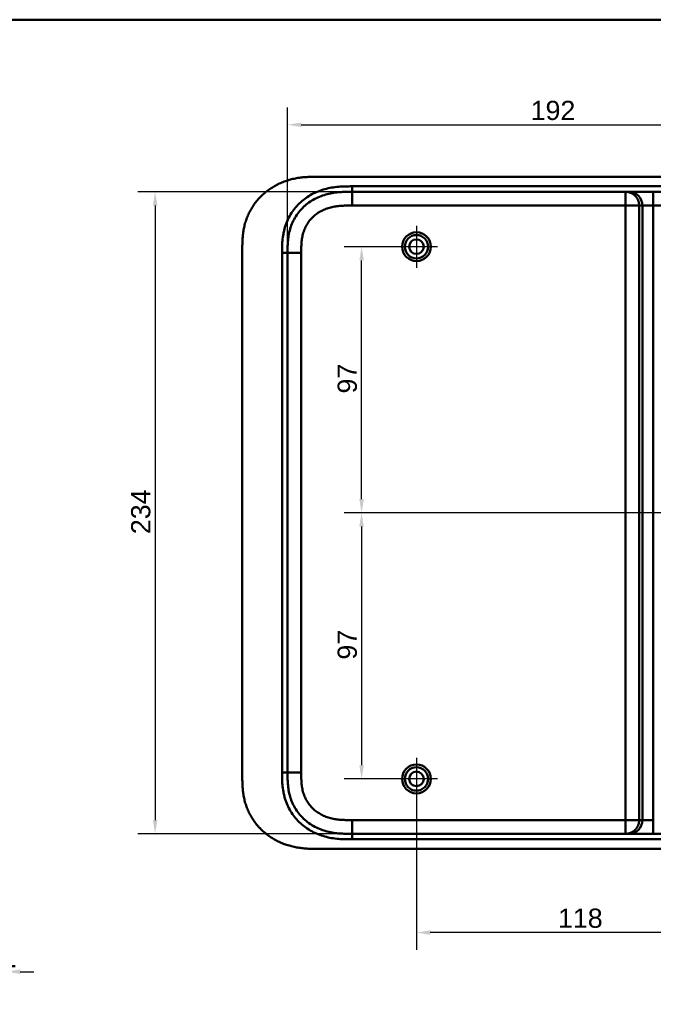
# Model space of a CAD drawing. Header units: millimetres. Extents: x 20 to 833, y 20 to 574.
# Tile 12 of 13: x 435 to 666, y 215 to 574. Entities that reach past the tile are written whole.
import ezdxf
from ezdxf.enums import TextEntityAlignment as Align

# ---------------------------------------------------------------- set-up
doc = ezdxf.new("R2010")
doc.units = ezdxf.units.MM
doc.header["$LTSCALE"] = 2
for name, color, linetype, lineweight in [('Bemaßungen(DIN)', 7, 'Continuous', 25), ('Mittelpunktmarkierung(DIN)', 7, 'Continuous', 25), ('Sichtbare Kanten(DIN)', 7, 'Continuous', 50), ('Sichtbare tangentiale Kanten(DIN)', 7, 'Continuous', 50), ('Skizziergeometrie(DIN)', 7, 'Continuous', 50), ('Skizzierlinie(DIN)', 7, 'Continuous', 25), ('Symbole(DIN)', 7, 'Continuous', 25)]:
    doc.layers.add(name, color=color, linetype=linetype, lineweight=lineweight)
doc.styles.add('Aktuell-DIN', font='arial.ttf')
doc.styles.add('STANDARD-DIN~0', font='arial.ttf')
doc.styles.add('Textstil10', font='arial.ttf')
doc.styles.add('Textstil41', font='arial.ttf', dxfattribs={"width": 0.8})
doc.styles.add('Textstil83', font='arial.ttf', dxfattribs={"width": 0.8})
doc.dimstyles.new('CAD-LAN', dxfattribs={"dimscale": 2, "dimtxt": 3.5, "dimasz": 2.5, "dimexe": 3.175, "dimexo": 0, "dimgap": 0.8, "dimtad": 1, "dimrnd": 1e-08, "dimtxsty": 'STANDARD-DIN~0', "dimcen": 0.09, "dimdle": 10, "dimclrd": 250, "dimclre": 250, "dimclrt": 250, "dimadec": 0, "dimazin": 2, "dimtfac": 1, "dimtmove": 0, "dimatfit": 3, "dimfxl": 1, "dimtolj": 1, "dimtzin": 0, "dimlwd": 25, "dimlwe": 25, "dimarcsym": 0})

# ---------------------------------------------------------------- blocks, each defined once
blk = doc.blocks.new('Ränder Standardrahmen')
at = {"layer": 'Skizziergeometrie(DIN)', "flags": 128}
blk.add_lwpolyline([(10, 10), (10, 287), (410, 287), (410, 10), (10, 10)], dxfattribs=at)
blk = doc.blocks.new('Schriftfelder Heusser')
at = {"layer": 'Skizziergeometrie(DIN)'}
for p, q in [((101, 229.92), (101, 236.92)), ((101, 236.92), (291, 236.92)), ((111, 229.92), (111, 236.92)), ((123, 229.92), (123, 236.92)), ((232, 229.92), (232, 236.92)), ((256, 229.92), (256, 236.92)), ((291, 236.92), (291, 229.92)), ((101, 191.42), (101, 229.92)), ((101, 229.92), (291, 229.92)), ((111, 229.92), (111, 221.42)), ((123, 229.92), (123, 221.42)), ((232, 229.92), (232, 221.42)), ((256, 229.92), (256, 221.42)), ((291, 229.92), (291, 191.42)), ((101, 221.42), (291, 221.42)), ((150, 221.42), (150, 204.42)), ((198.85, 221.42), (198.85, 204.42)), ((216.35, 221.42), (216.35, 204.42)), ((238.35, 221.42), (238.35, 204.42)), ((278, 221.42), (278, 191.42)), ((278, 208.67), (291, 208.67)), ((101, 204.42), (291, 204.42)), ((142, 204.42), (142, 191.42)), ((236, 204.42), (236, 191.42)), ((278, 200.17), (291, 200.17)), ((291, 191.42), (101, 191.42))]:
    blk.add_line(p, q, dxfattribs=at)
at = {"layer": 'Skizzierlinie(DIN)'}
for p, q in [((113.5, 221.42), (113.5, 204.42)), ((118, 221.42), (118, 204.42)), ((162.35, 221.42), (162.35, 204.42)), ((166.85, 221.42), (166.85, 204.42)), ((113.5, 217.17), (150, 217.17)), ((162.35, 217.17), (278, 217.17)), ((113.5, 212.92), (150, 212.92)), ((162.35, 212.92), (278, 212.92)), ((113.5, 208.67), (150, 208.67)), ((162.35, 208.67), (278, 208.67))]:
    blk.add_line(p, q, dxfattribs=at)
for centre in [(115.75, 219.25), (164.6, 219.25), (115.75, 215.04), (164.6, 215.04), (115.75, 210.79), (164.6, 210.79), (115.75, 206.54), (164.6, 206.54)]:
    blk.add_circle(centre, 1.75, dxfattribs=at)
at = {"layer": 'Symbole(DIN)', "color": 7, "insert": (293.33, 191.7), "char_height": 1.5, "width": 182.3003, "attachment_point": 1, "rotation": 90, "line_spacing_factor": 0.944221, "style": 'Aktuell-DIN'}
blk.add_mtext('\\fArial|b0|i0;\\H1.5000;Die Schlossfabrik Heusser AG ist Eigentümerin dieses Dokumentes und behält sich alle Rechte an diesem und dem dargestellten Gegenstand vor. Der Empfänger anerkennt diese Rechte\\Pund wird das Dokument nicht ohne schriftliche Ermächtigung der Eigentümerin Dritten zugänglich machen oder zu anderen Zwecken verwenden, zu dem es ihm übergeben worden ist.\\P ', dxfattribs=at)
at = {"layer": 'Symbole(DIN)', "color": 179, "true_color": 0x262659, "style": 'Aktuell-DIN'}
for s, insert, char_height, attachment_point in [('Pos.', (106, 227), 2.489, 2), ('Menge', (117, 227), 2.489, 2), ('Benennung', (125.81, 225.38), 2.489, 4), ('B-Nummer', (234.74, 225.62), 2.489, 4), ('Material', (265.02, 225.62), 2.489, 5), ('\\fArial|b0|i0;a', (115.81, 219.53), 2, 5), ('\\fArial|b0|i0;e', (164.54, 219.53), 2, 5), ('\\fArial|b0|i0;Gezeichnet', (200.05, 219.23), 2, 4), ('\\fArial|b0|i0;b', (115.75, 215), 2, 5), ('\\fArial|b0|i0;f', (164.55, 215.06), 2, 5), ('\\fArial|b0|i0;Freigegeben', (199.92, 216), 2, 1), ('\\fArial|b0|i0;Projekt', (200, 211.98), 2, 1), ('\\fArial|b0|i0;c', (115.75, 211.01), 2, 5), ('\\fArial|b0|i0;g', (164.63, 211.05), 2, 5), ('\\fArial|b0|i0;d', (115.76, 206.55), 2, 5), ('\\fArial|b0|i0;h', (164.55, 206.57), 2, 5), ('\\fArial|b0|i0;CAD-Nr.', (200, 207.5), 2, 1), ('\\fArial|b0|i0;\\H2.0000;Massstab', (284.39, 206.37), 2, 5), ('\\fArial|b0|i0;\\H2.0000;Baugruppe', (143.1, 203.73), 2, 1), ('\\fArial|b0|i0;Zeichnungs-Nr.', (237, 203.5), 2, 1), ('\\fArial|b0|i0;\\H2.5000;4853 Murgenthal', (113.33, 192.46), 2.5, 7)]:
    blk.add_mtext(s, dxfattribs=dict(at, insert=insert, char_height=char_height, attachment_point=attachment_point))
at = {"layer": 'Symbole(DIN)', "color": 179, "true_color": 0x262659, "attachment_point": 5, "style": 'Aktuell-DIN'}
for s, insert, char_height, width in [('Änd.', (107.21, 213), 2.489, 12.3494), ('Änd.', (156.12, 212.76), 2.489, 12.3494), ('\\fArial|b0|i0;Änderung', (284.51, 202.33), 2, 12.1143)]:
    blk.add_mtext(s, dxfattribs=dict(at, insert=insert, char_height=char_height, width=width))
at = {"layer": 'Symbole(DIN)', "color": 7, "insert": (143.1, 196.62), "char_height": 4.5, "width": 90.18, "attachment_point": 4, "style": 'Aktuell-DIN'}
blk.add_mtext('\\fArial|b0|i0;\\W0.90;\\H4.5000;Heusser-Muschel Serie 9  EN179', dxfattribs=at)
at = {"layer": 'Symbole(DIN)', "color": 179, "true_color": 0x262659, "style": 'Textstil10'}
blk.add_attdef('ERSTELLUNGSDATUM_001', (217.23, 218.29), '', height=2, dxfattribs=at)
at = {"layer": 'Symbole(DIN)', "color": 179, "true_color": 0x262659}
for tag, height, style, p in [('AUTOR', 2.49, 'Aktuell-DIN', (240.03, 219.26)), ('KONTROLLDATUM', 2, 'Textstil10', (217.42, 215.04)), ('KONTROLLIERT_VON', 2, 'Textstil10', (239.98, 215.05))]:
    blk.add_attdef(tag, text='', height=height, dxfattribs=dict(at, style=style)).set_placement(p, align=Align.MIDDLE_LEFT)
at = {"layer": 'Symbole(DIN)', "color": 7, "style": 'Textstil83', "width": 0.8}
blk.add_attdef('Anfänglicher_Ansichtsmaßstab_001', (281.57, 213.34), '', height=2.3, dxfattribs=at)
at = {"layer": 'Symbole(DIN)', "color": 179, "true_color": 0x262659, "style": 'Textstil10'}
blk.add_attdef('PROJEKT', text='', height=2, dxfattribs=at).set_placement((217.77, 209.72), align=Align.BOTTOM_LEFT)
at = {"layer": 'Symbole(DIN)', "color": 7, "style": 'Textstil41', "width": 0.8}
blk.add_attdef('STATUS', text='', height=5, dxfattribs=at).set_placement((284.53, 195.86), align=Align.MIDDLE_CENTER)
blk = doc.blocks.new('*D12')
at = {"layer": 'Bemaßungen(DIN)', "color": 250, "linetype": 'Continuous', "lineweight": 25, "true_color": 0x3f3f3f, "transparency": 16777216}
for p, q in [((579.89, 491.26), (553.54, 491.26)), ((559.89, 399.26), (559.89, 486.26)), ((697.89, 394.26), (553.54, 394.26))]:
    blk.add_line(p, q, dxfattribs=at)
at = {"layer": 'Bemaßungen(DIN)', "color": 250, "linetype": 'Continuous', "true_color": 0x3f3f3f, "transparency": 16777216}
for points in [[(559.05, 486.26), (560.72, 486.26), (559.89, 491.26)], [(559.05, 399.26), (560.72, 399.26), (559.89, 394.26)]]:
    blk.add_solid(points, dxfattribs=at)
at = {"layer": 'Defpoints', "color": 0, "linetype": 'Continuous', "transparency": 16777216}
for p in [(559.89, 491.26), (579.89, 491.26), (697.89, 394.26)]:
    blk.add_point(p, dxfattribs=at)
at = {"layer": 'Bemaßungen(DIN)', "color": 250, "linetype": 'Continuous', "lineweight": 25, "true_color": 0x3f3f3f, "transparency": 16777216, "insert": (551.14, 437.75), "char_height": 7, "attachment_point": 1, "rotation": 90, "style": 'STANDARD-DIN~0'}
blk.add_mtext('\\A1;97', dxfattribs=at)
blk = doc.blocks.new('*D13')
at = {"layer": 'Bemaßungen(DIN)', "color": 250, "linetype": 'Continuous', "lineweight": 25, "true_color": 0x3f3f3f, "transparency": 16777216}
for p, q in [((697.89, 394.26), (553.54, 394.26)), ((559.89, 389.26), (559.89, 302.26)), ((579.89, 297.26), (553.54, 297.26))]:
    blk.add_line(p, q, dxfattribs=at)
at = {"layer": 'Bemaßungen(DIN)', "color": 250, "linetype": 'Continuous', "true_color": 0x3f3f3f, "transparency": 16777216}
for points in [[(559.05, 389.26), (560.72, 389.26), (559.89, 394.26)], [(559.05, 302.26), (560.72, 302.26), (559.89, 297.26)]]:
    blk.add_solid(points, dxfattribs=at)
at = {"layer": 'Defpoints', "color": 0, "linetype": 'Continuous', "transparency": 16777216}
for p in [(697.89, 394.26), (559.89, 297.26), (579.89, 297.26)]:
    blk.add_point(p, dxfattribs=at)
at = {"layer": 'Bemaßungen(DIN)', "color": 250, "linetype": 'Continuous', "lineweight": 25, "true_color": 0x3f3f3f, "transparency": 16777216, "insert": (551.14, 340.75), "char_height": 7, "attachment_point": 1, "rotation": 90, "style": 'STANDARD-DIN~0'}
blk.add_mtext('\\A1;97', dxfattribs=at)
blk = doc.blocks.new('*D14')
at = {"layer": 'Bemaßungen(DIN)', "color": 250, "linetype": 'Continuous', "lineweight": 25, "true_color": 0x3f3f3f, "transparency": 16777216}
for p, q in [((532.89, 487.92), (532.89, 542.05)), ((724.89, 488.98), (724.89, 542.05)), ((537.89, 535.7), (719.89, 535.7))]:
    blk.add_line(p, q, dxfattribs=at)
at = {"layer": 'Bemaßungen(DIN)', "color": 250, "linetype": 'Continuous', "true_color": 0x3f3f3f, "transparency": 16777216}
for points in [[(537.89, 536.53), (537.89, 534.86), (532.89, 535.7)], [(719.89, 536.53), (719.89, 534.86), (724.89, 535.7)]]:
    blk.add_solid(points, dxfattribs=at)
at = {"layer": 'Defpoints', "color": 0, "linetype": 'Continuous', "transparency": 16777216}
for p in [(724.89, 535.7), (724.89, 488.98), (532.89, 487.92)]:
    blk.add_point(p, dxfattribs=at)
at = {"layer": 'Bemaßungen(DIN)', "color": 250, "linetype": 'Continuous', "lineweight": 25, "true_color": 0x3f3f3f, "transparency": 16777216, "insert": (621.52, 544.44), "char_height": 7, "attachment_point": 1, "style": 'STANDARD-DIN~0'}
blk.add_mtext('\\A1;192', dxfattribs=at)
blk = doc.blocks.new('*D15')
at = {"layer": 'Bemaßungen(DIN)', "color": 250, "linetype": 'Continuous', "lineweight": 25, "true_color": 0x3f3f3f, "transparency": 16777216}
for p, q in [((556.43, 511.26), (478.25, 511.26)), ((484.6, 506.26), (484.6, 282.26)), ((556.43, 277.26), (478.25, 277.26))]:
    blk.add_line(p, q, dxfattribs=at)
at = {"layer": 'Bemaßungen(DIN)', "color": 250, "linetype": 'Continuous', "true_color": 0x3f3f3f, "transparency": 16777216}
for points in [[(483.76, 506.26), (485.43, 506.26), (484.6, 511.26)], [(483.76, 282.26), (485.43, 282.26), (484.6, 277.26)]]:
    blk.add_solid(points, dxfattribs=at)
at = {"layer": 'Defpoints', "color": 0, "linetype": 'Continuous', "transparency": 16777216}
for p in [(556.43, 511.26), (484.6, 277.26), (556.43, 277.26)]:
    blk.add_point(p, dxfattribs=at)
at = {"layer": 'Bemaßungen(DIN)', "color": 250, "linetype": 'Continuous', "lineweight": 25, "true_color": 0x3f3f3f, "transparency": 16777216, "insert": (475.84, 386.48), "char_height": 7, "attachment_point": 1, "rotation": 90, "style": 'STANDARD-DIN~0'}
blk.add_mtext('\\A1;234', dxfattribs=at)
blk = doc.blocks.new('*D16')
at = {"layer": 'Bemaßungen(DIN)', "color": 250, "linetype": 'Continuous', "lineweight": 25, "true_color": 0x3f3f3f, "transparency": 16777216}
for p, q in [((697.89, 386.61), (697.89, 234.91)), ((579.89, 289.61), (579.89, 234.91)), ((692.89, 241.26), (584.89, 241.26))]:
    blk.add_line(p, q, dxfattribs=at)
at = {"layer": 'Bemaßungen(DIN)', "color": 250, "linetype": 'Continuous', "true_color": 0x3f3f3f, "transparency": 16777216}
for points in [[(584.89, 242.1), (584.89, 240.43), (579.89, 241.26)], [(692.89, 242.1), (692.89, 240.43), (697.89, 241.26)]]:
    blk.add_solid(points, dxfattribs=at)
at = {"layer": 'Defpoints', "color": 0, "linetype": 'Continuous', "transparency": 16777216}
for p in [(697.89, 386.61), (579.89, 289.61), (579.89, 241.26)]:
    blk.add_point(p, dxfattribs=at)
at = {"layer": 'Bemaßungen(DIN)', "color": 250, "linetype": 'Continuous', "lineweight": 25, "true_color": 0x3f3f3f, "transparency": 16777216, "insert": (631.48, 250.01), "char_height": 7, "attachment_point": 1, "style": 'STANDARD-DIN~0'}
blk.add_mtext('\\A1;118', dxfattribs=at)
blk = doc.blocks.new('*D21')
at = {"layer": 'Bemaßungen(DIN)', "color": 250, "linetype": 'Continuous', "lineweight": 25, "true_color": 0x3f3f3f, "transparency": 16777216}
for p, q in [((429.45, 271.76), (429.45, 220.65)), ((430.42, 271.76), (430.42, 220.65)), ((424.45, 227), (419.45, 227)), ((429.45, 227), (430.42, 227)), ((435.42, 227), (440.42, 227))]:
    blk.add_line(p, q, dxfattribs=at)
at = {"layer": 'Bemaßungen(DIN)', "color": 250, "linetype": 'Continuous', "true_color": 0x3f3f3f, "transparency": 16777216}
for points in [[(424.45, 227.84), (424.45, 226.17), (429.45, 227)], [(435.42, 227.84), (435.42, 226.17), (430.42, 227)]]:
    blk.add_solid(points, dxfattribs=at)
at = {"layer": 'Defpoints', "color": 0, "linetype": 'Continuous', "transparency": 16777216}
for p in [(429.45, 271.76), (430.42, 271.76), (430.42, 227)]:
    blk.add_point(p, dxfattribs=at)
at = {"layer": 'Bemaßungen(DIN)', "color": 250, "linetype": 'Continuous', "lineweight": 25, "true_color": 0x3f3f3f, "transparency": 16777216, "insert": (428.65, 235.63), "char_height": 7, "attachment_point": 1, "style": 'STANDARD-DIN~0'}
blk.add_mtext('\\A1;1', dxfattribs=at)

msp = doc.modelspace()

# ---------------------------------------------------------------- linework, layer by layer
at = {"layer": 'Mittelpunktmarkierung(DIN)', "linetype": 'Continuous'}
for p, q in [((579.888, 498.912), (579.888, 483.612)), ((587.538, 491.262), (572.238, 491.262)), ((579.888, 304.912), (579.888, 289.612)), ((587.538, 297.262), (572.238, 297.262))]:
    msp.add_line(p, q, dxfattribs=at)
at = {"layer": 'Sichtbare Kanten(DIN)'}
for p, q in [((702.349, 516.762), (544.427, 516.762)), ((656.115, 511.262), (556.426, 511.262)), ((657.291, 511.262), (656.115, 511.262)), ((666.258, 511.262), (657.291, 511.262)), ((701.35, 511.262), (666.258, 511.262)), ((516.388, 489.978), (516.388, 298.505)), ((656.115, 277.262), (556.426, 277.262)), ((657.291, 277.262), (656.115, 277.262)), ((666.258, 277.262), (657.291, 277.262)), ((701.35, 277.262), (666.258, 277.262)), ((543.867, 271.762), (702.349, 271.762))]:
    msp.add_line(p, q, dxfattribs=at)
for centre, radius in [((579.888, 491.262), 5.25), ((579.888, 491.262), 4.25), ((579.888, 491.262), 2.65), ((579.888, 297.262), 5.25), ((579.888, 297.262), 4.25), ((579.888, 297.262), 2.65)]:
    msp.add_circle(centre, radius, dxfattribs=at)
for points, knots in [([(544.427, 516.762), (543.832, 516.763), (542.634, 516.762), (541.117, 516.726), (539.59, 516.644), (538.361, 516.536), (536.821, 516.334), (535.589, 516.114), (534.057, 515.759), (532.841, 515.407), (531.342, 514.88), (530.164, 514.388), (528.726, 513.685), (527.609, 513.053), (526.262, 512.179), (525.228, 511.414), (524, 510.382), (523.071, 509.498), (521.987, 508.328), (521.183, 507.343), (520.264, 506.058), (519.6, 504.991), (518.861, 503.618), (518.345, 502.491), (517.792, 501.058), (517.425, 499.894), (517.054, 498.428), (516.826, 497.249), (516.617, 495.775), (516.506, 494.599), (516.424, 493.138), (516.388, 491.689), (516.388, 490.546), (516.388, 489.978)], [-0.99999768, -0.99999768, -0.99999768, -0.99999768, -0.95833111, -0.91666454, -0.89583125, -0.85416468, -0.8333314, -0.79166483, -0.77083154, -0.72916497, -0.70833169, -0.66666512, -0.64583183, -0.60416526, -0.58333198, -0.54166541, -0.52083212, -0.47916555, -0.45833227, -0.4166657, -0.39583241, -0.35416584, -0.33333256, -0.29166599, -0.2708327, -0.22916613, -0.20833285, -0.16666628, -0.14583299, -0.10416642, -0.08333314, -0.04166657, -0.00000215, -0.00000215, -0.00000215, -0.00000215]), ([(532.888, 488.978), (532.888, 489.62), (532.888, 490.261), (532.901, 490.947), (532.917, 491.717), (532.946, 492.393), (533.002, 493.11), (533.063, 493.881), (533.153, 494.637), (533.285, 495.398), (533.422, 496.195), (533.603, 496.98), (533.83, 497.743), (533.845, 497.792), (533.86, 497.842), (533.875, 497.892), (534.106, 498.649), (534.381, 499.381), (534.703, 500.093), (535.05, 500.863), (535.453, 501.61), (535.906, 502.323), (536.361, 503.04), (536.869, 503.725), (537.423, 504.371), (537.837, 504.854), (538.278, 505.316), (538.742, 505.754), (538.896, 505.9), (539.053, 506.043), (539.211, 506.182), (539.842, 506.737), (540.514, 507.251), (541.216, 507.717), (541.911, 508.179), (542.638, 508.595), (543.388, 508.962), (544.127, 509.325), (544.888, 509.64), (545.666, 509.91), (546.422, 510.172), (547.192, 510.39), (547.973, 510.568), (548.72, 510.738), (549.471, 510.87), (550.231, 510.97), (550.955, 511.066), (551.67, 511.132), (552.421, 511.178), (552.775, 511.199), (553.116, 511.215), (553.466, 511.227), (554.299, 511.256), (555.124, 511.261), (555.947, 511.262), (556.107, 511.262), (556.267, 511.262), (556.426, 511.262)], [0.0000027, 0.0000027, 0.0000027, 0.0000027, 0.1925219, 0.1925219, 0.1925219, 0.4089719, 0.4089719, 0.4089719, 0.6416932, 0.6416932, 0.6416932, 0.885175, 0.885175, 0.885175, 0.9007934, 0.9007934, 0.9007934, 1.135805, 1.135805, 1.135805, 1.3901448, 1.3901448, 1.3901448, 1.6455397, 1.6455397, 1.6455397, 1.8367287, 1.8367287, 1.8367287, 1.9003445, 1.9003445, 1.9003445, 2.1535344, 2.1535344, 2.1535344, 2.404441, 2.404441, 2.404441, 2.6518499, 2.6518499, 2.6518499, 2.8926284, 2.8926284, 2.8926284, 3.1231828, 3.1231828, 3.1231828, 3.3427033, 3.3427033, 3.3427033, 3.4462223, 3.4462223, 3.4462223, 3.6934044, 3.6934044, 3.6934044, 3.7412921, 3.7412921, 3.7412921, 3.7412921]), ([(516.388, 298.464), (516.388, 297.924), (516.389, 296.808), (516.424, 295.387), (516.506, 293.926), (516.617, 292.75), (516.826, 291.276), (517.054, 290.097), (517.425, 288.631), (517.792, 287.467), (518.345, 286.034), (518.861, 284.907), (519.6, 283.534), (520.264, 282.467), (521.183, 281.182), (521.987, 280.197), (523.071, 279.027), (524, 278.143), (525.228, 277.111), (526.262, 276.346), (527.609, 275.472), (528.726, 274.84), (530.164, 274.137), (531.342, 273.644), (532.841, 273.118), (534.057, 272.766), (535.589, 272.411), (536.821, 272.191), (538.361, 271.989), (539.59, 271.88), (541.117, 271.799), (542.444, 271.767), (543.456, 271.763), (543.867, 271.762)], [-0.99797722, -0.99797722, -0.99797722, -0.99797722, -0.95833335, -0.91666671, -0.89583339, -0.85416674, -0.83333342, -0.79166678, -0.77083345, -0.72916681, -0.70833349, -0.66666684, -0.64583352, -0.60416687, -0.58333355, -0.54166691, -0.52083358, -0.47916694, -0.45833362, -0.41666697, -0.39583365, -0.354167, -0.33333368, -0.29166704, -0.27083371, -0.22916707, -0.20833375, -0.1666671, -0.14583378, -0.10416714, -0.08333381, -0.04166717, -0.01304212, -0.01304212, -0.01304212, -0.01304212]), ([(556.426, 277.262), (555.443, 277.262), (554.459, 277.263), (553.465, 277.298), (553.116, 277.31), (552.775, 277.326), (552.421, 277.347), (551.67, 277.393), (550.955, 277.459), (550.231, 277.554), (549.471, 277.655), (548.72, 277.787), (547.973, 277.957), (547.192, 278.135), (546.422, 278.353), (545.666, 278.615), (544.888, 278.885), (544.127, 279.2), (543.388, 279.563), (542.638, 279.93), (541.911, 280.346), (541.216, 280.808), (540.514, 281.274), (539.842, 281.788), (539.211, 282.343), (539.053, 282.482), (538.896, 282.625), (538.742, 282.771), (538.278, 283.209), (537.837, 283.671), (537.423, 284.154), (536.869, 284.8), (536.361, 285.485), (535.906, 286.202), (535.453, 286.915), (535.05, 287.662), (534.703, 288.432), (534.381, 289.144), (534.106, 289.876), (533.875, 290.632), (533.86, 290.683), (533.845, 290.733), (533.83, 290.782), (533.603, 291.545), (533.422, 292.33), (533.285, 293.127), (533.153, 293.888), (533.063, 294.644), (533.002, 295.415), (532.946, 296.132), (532.917, 296.808), (532.901, 297.578), (532.888, 298.263), (532.888, 298.905), (532.888, 299.547)], [0.0000001, 0.0000001, 0.0000001, 0.0000001, 0.2950702, 0.2950702, 0.2950702, 0.3985893, 0.3985893, 0.3985893, 0.6181101, 0.6181101, 0.6181101, 0.8486648, 0.8486648, 0.8486648, 1.0894436, 1.0894436, 1.0894436, 1.3368527, 1.3368527, 1.3368527, 1.5877596, 1.5877596, 1.5877596, 1.8409496, 1.8409496, 1.8409496, 1.9045637, 1.9045637, 1.9045637, 2.0957547, 2.0957547, 2.0957547, 2.3511498, 2.3511498, 2.3511498, 2.6054898, 2.6054898, 2.6054898, 2.840499, 2.840499, 2.840499, 2.85612, 2.85612, 2.85612, 3.0996016, 3.0996016, 3.0996016, 3.3323228, 3.3323228, 3.3323228, 3.5487727, 3.5487727, 3.5487727, 3.7412916, 3.7412916, 3.7412916, 3.7412916])]:
    msp.add_open_spline(points, degree=3, knots=knots, dxfattribs=at)
msp.add_open_spline([(532.888, 299.547), (532.888, 394.262), (532.888, 488.978)], degree=2, dxfattribs=at)
at = {"layer": 'Sichtbare tangentiale Kanten(DIN)'}
for p, q in [((556.426, 511.262), (556.426, 513.262)), ((556.426, 506.262), (556.426, 511.262)), ((656.115, 506.262), (656.115, 511.262)), ((666.258, 506.262), (666.258, 511.262)), ((556.426, 506.262), (656.115, 506.262)), ((656.115, 506.262), (656.115, 282.262)), ((661.097, 506.262), (656.115, 506.262)), ((661.097, 506.262), (662.273, 506.262)), ((661.097, 282.262), (661.097, 506.262)), ((662.273, 506.262), (662.273, 282.262)), ((662.273, 506.262), (666.258, 506.262)), ((666.258, 506.262), (701.361, 506.262)), ((666.258, 282.262), (666.258, 506.262)), ((532.888, 488.978), (530.888, 488.978)), ((537.888, 488.978), (532.888, 488.978)), ((530.888, 299.547), (532.888, 299.547)), ((537.888, 299.547), (532.888, 299.547)), ((656.115, 282.262), (556.426, 282.262)), ((556.426, 282.262), (556.426, 277.262)), ((656.115, 277.262), (656.115, 282.262)), ((656.115, 282.262), (661.097, 282.262)), ((662.273, 282.262), (661.097, 282.262)), ((666.258, 282.262), (662.273, 282.262)), ((666.258, 277.262), (666.258, 282.262)), ((556.426, 277.262), (556.426, 275.263))]:
    msp.add_line(p, q, dxfattribs=at)
for points, knots in [([(530.913, 491.467), (530.94, 492.38), (530.991, 493.198), (531.077, 494.016), (531.078, 494.03), (531.08, 494.044), (531.081, 494.058), (531.169, 494.888), (531.297, 495.727), (531.469, 496.552), (531.47, 496.558), (531.472, 496.565), (531.473, 496.572), (531.646, 497.394), (531.866, 498.215), (532.134, 499.015), (532.136, 499.019), (532.137, 499.023), (532.139, 499.027), (532.674, 500.62), (533.412, 502.155), (534.32, 503.555), (535.231, 504.96), (536.341, 506.268), (537.577, 507.402), (538.823, 508.545), (540.24, 509.549), (541.719, 510.352), (543.193, 511.151), (544.795, 511.789), (546.434, 512.242), (546.44, 512.244), (546.447, 512.246), (546.453, 512.248), (547.266, 512.472), (548.088, 512.652), (548.915, 512.794), (548.923, 512.795), (548.931, 512.796), (548.939, 512.798), (549.762, 512.938), (550.591, 513.039), (551.413, 513.11), (551.428, 513.111), (551.442, 513.112), (551.457, 513.113), (552.265, 513.181), (553.064, 513.22), (553.929, 513.241), (553.943, 513.242), (553.956, 513.242), (553.97, 513.242), (554.815, 513.262), (555.62, 513.262), (556.426, 513.262)], [0.2489316, 0.2489316, 0.2489316, 0.2489316, 0.5002989, 0.5002989, 0.5002989, 0.5045423, 0.5045423, 0.5045423, 0.7592332, 0.7592332, 0.7592332, 0.7613025, 0.7613025, 0.7613025, 1.01543, 1.01543, 1.01543, 1.0167198, 1.0167198, 1.0167198, 1.5232849, 1.5232849, 1.5232849, 2.0312283, 2.0312283, 2.0312283, 2.5431846, 2.5431846, 2.5431846, 3.0532744, 3.0532744, 3.0532744, 3.0552733, 3.0552733, 3.0552733, 3.3080792, 3.3080792, 3.3080792, 3.3104825, 3.3104825, 3.3104825, 3.5619885, 3.5619885, 3.5619885, 3.5664026, 3.5664026, 3.5664026, 3.8137067, 3.8137067, 3.8137067, 3.8175992, 3.8175992, 3.8175992, 4.0593829, 4.0593829, 4.0593829, 4.0593829]), ([(537.888, 488.978), (537.888, 489.222), (537.888, 489.466), (537.888, 489.709), (537.889, 489.856), (537.89, 490.002), (537.891, 490.149), (537.891, 490.222), (537.892, 490.295), (537.893, 490.369), (537.894, 490.442), (537.895, 490.515), (537.896, 490.588), (537.897, 490.662), (537.898, 490.735), (537.899, 490.808), (537.905, 491.12), (537.914, 491.434), (537.928, 491.754), (537.942, 492.066), (537.96, 492.368), (537.984, 492.679), (537.984, 492.687), (537.985, 492.694), (537.985, 492.701), (538.034, 493.327), (538.106, 493.93), (538.208, 494.528), (538.21, 494.536), (538.211, 494.545), (538.213, 494.553), (538.316, 495.148), (538.451, 495.74), (538.623, 496.319), (538.624, 496.323), (538.625, 496.328), (538.627, 496.332), (538.8, 496.912), (539.011, 497.485), (539.261, 498.038), (539.51, 498.59), (539.801, 499.13), (540.127, 499.642), (540.454, 500.157), (540.82, 500.652), (541.217, 501.115), (541.617, 501.581), (542.052, 502.021), (542.513, 502.427), (542.975, 502.834), (543.468, 503.21), (543.98, 503.551), (544.494, 503.892), (545.034, 504.201), (545.587, 504.472), (546.142, 504.744), (546.718, 504.983), (547.3, 505.185), (547.304, 505.186), (547.307, 505.187), (547.311, 505.188), (547.888, 505.388), (548.482, 505.556), (549.079, 505.692), (549.085, 505.693), (549.09, 505.694), (549.095, 505.695), (549.686, 505.83), (550.281, 505.933), (550.882, 506.013), (550.891, 506.014), (550.9, 506.015), (550.909, 506.017), (551.506, 506.095), (552.099, 506.149), (552.72, 506.187), (552.727, 506.187), (552.734, 506.188), (552.741, 506.188), (553.05, 506.206), (553.347, 506.22), (553.652, 506.23), (553.965, 506.241), (554.276, 506.248), (554.587, 506.253), (555.202, 506.263), (555.815, 506.263), (556.426, 506.262)], [0, 0, 0, 0, 0.073129, 0.073129, 0.073129, 0.1170868, 0.1170868, 0.1170868, 0.1390657, 0.1390657, 0.1390657, 0.1610445, 0.1610445, 0.1610445, 0.1830156, 0.1830156, 0.1830156, 0.2767014, 0.2767014, 0.2767014, 0.3682123, 0.3682123, 0.3682123, 0.3703794, 0.3703794, 0.3703794, 0.5540752, 0.5540752, 0.5540752, 0.5567155, 0.5567155, 0.5567155, 0.7394794, 0.7394794, 0.7394794, 0.7408245, 0.7408245, 0.7408245, 0.9239048, 0.9239048, 0.9239048, 1.1070533, 1.1070533, 1.1070533, 1.2909149, 1.2909149, 1.2909149, 1.4756691, 1.4756691, 1.4756691, 1.6608929, 1.6608929, 1.6608929, 1.8466086, 1.8466086, 1.8466086, 2.0327825, 2.0327825, 2.0327825, 2.033862, 2.033862, 2.033862, 2.2184979, 2.2184979, 2.2184979, 2.2201221, 2.2201221, 2.2201221, 2.4027955, 2.4027955, 2.4027955, 2.4055233, 2.4055233, 2.4055233, 2.586959, 2.586959, 2.586959, 2.5890725, 2.5890725, 2.5890725, 2.6793073, 2.6793073, 2.6793073, 2.7720151, 2.7720151, 2.7720151, 2.9555879, 2.9555879, 2.9555879, 2.9555879]), ([(530.888, 488.978), (530.888, 489.101), (530.888, 489.223), (530.888, 489.447), (530.888, 489.548), (530.889, 489.75), (530.889, 489.851), (530.892, 490.457), (530.898, 490.962), (530.913, 491.467)], [0, 0, 0, 0, 0.03676501, 0.03676501, 0.06707453, 0.06707453, 0.09738405, 0.09738405, 0.24893164, 0.24893164, 0.24893164, 0.24893164]), ([(556.426, 275.263), (556.209, 275.263), (555.992, 275.263), (555.776, 275.263), (555.575, 275.263), (555.374, 275.264), (555.174, 275.265), (555.073, 275.266), (554.973, 275.267), (554.873, 275.268), (554.578, 275.271), (554.284, 275.275), (553.97, 275.283), (553.963, 275.283), (553.955, 275.283), (553.948, 275.283), (553.064, 275.304), (552.265, 275.343), (551.457, 275.411), (551.442, 275.413), (551.428, 275.414), (551.413, 275.415), (550.591, 275.485), (549.762, 275.587), (548.939, 275.727), (548.931, 275.729), (548.923, 275.73), (548.915, 275.731), (548.088, 275.873), (547.266, 276.053), (546.453, 276.277), (546.447, 276.279), (546.44, 276.281), (546.434, 276.282), (544.795, 276.736), (543.193, 277.374), (541.719, 278.173), (540.24, 278.976), (538.823, 279.98), (537.577, 281.123), (536.341, 282.257), (535.231, 283.565), (534.32, 284.969), (533.412, 286.37), (532.674, 287.905), (532.138, 289.498), (532.137, 289.502), (532.136, 289.506), (532.134, 289.51), (531.866, 290.31), (531.646, 291.131), (531.473, 291.953), (531.472, 291.96), (531.47, 291.967), (531.469, 291.973), (531.297, 292.798), (531.169, 293.637), (531.081, 294.467), (531.08, 294.481), (531.078, 294.494), (531.077, 294.508), (530.991, 295.327), (530.941, 296.144), (530.915, 297.02), (530.914, 297.033), (530.914, 297.045), (530.913, 297.058), (530.888, 297.912), (530.888, 298.729), (530.888, 299.547)], [0, 0, 0, 0, 0.0650777, 0.0650777, 0.0650777, 0.1252827, 0.1252827, 0.1252827, 0.1553853, 0.1553853, 0.1553853, 0.2436568, 0.2436568, 0.2436568, 0.2456929, 0.2456929, 0.2456929, 0.4930009, 0.4930009, 0.4930009, 0.4974115, 0.4974115, 0.4974115, 0.7489081, 0.7489081, 0.7489081, 0.7513214, 0.7513214, 0.7513214, 1.0041321, 1.0041321, 1.0041321, 1.0061267, 1.0061267, 1.0061267, 1.5162149, 1.5162149, 1.5162149, 2.0281718, 2.0281718, 2.0281718, 2.5361223, 2.5361223, 2.5361223, 3.0426859, 3.0426859, 3.0426859, 3.0439753, 3.0439753, 3.0439753, 3.2980943, 3.2980943, 3.2980943, 3.3001636, 3.3001636, 3.3001636, 3.5548437, 3.5548437, 3.5548437, 3.5590862, 3.5590862, 3.5590862, 3.8104505, 3.8104505, 3.8104505, 3.8140929, 3.8140929, 3.8140929, 4.0593758, 4.0593758, 4.0593758, 4.0593758]), ([(556.426, 282.262), (556.185, 282.262), (555.944, 282.262), (555.704, 282.263), (555.629, 282.263), (555.555, 282.263), (555.48, 282.264), (555.406, 282.264), (555.331, 282.264), (555.257, 282.265), (555.108, 282.266), (554.959, 282.267), (554.81, 282.269), (554.736, 282.27), (554.661, 282.271), (554.587, 282.272), (554.433, 282.274), (554.279, 282.277), (554.125, 282.281), (554.048, 282.282), (553.971, 282.285), (553.894, 282.287), (553.818, 282.289), (553.741, 282.291), (553.661, 282.294), (553.348, 282.305), (553.05, 282.318), (552.741, 282.337), (552.734, 282.337), (552.727, 282.338), (552.72, 282.338), (552.099, 282.376), (551.506, 282.43), (550.909, 282.508), (550.9, 282.51), (550.891, 282.511), (550.882, 282.512), (550.281, 282.592), (549.686, 282.695), (549.095, 282.829), (549.09, 282.831), (549.085, 282.832), (549.079, 282.833), (548.482, 282.969), (547.888, 283.137), (547.311, 283.337), (547.307, 283.338), (547.304, 283.339), (547.3, 283.34), (546.718, 283.542), (546.142, 283.781), (545.587, 284.053), (545.034, 284.324), (544.494, 284.632), (543.98, 284.974), (543.468, 285.314), (542.975, 285.691), (542.513, 286.098), (542.053, 286.503), (541.618, 286.943), (541.219, 287.408), (540.821, 287.872), (540.454, 288.367), (540.127, 288.882), (539.801, 289.395), (539.51, 289.935), (539.261, 290.487), (539.011, 291.039), (538.8, 291.613), (538.627, 292.193), (538.625, 292.197), (538.624, 292.202), (538.623, 292.206), (538.451, 292.785), (538.316, 293.377), (538.213, 293.972), (538.211, 293.98), (538.21, 293.989), (538.208, 293.997), (538.106, 294.595), (538.034, 295.197), (537.985, 295.824), (537.985, 295.831), (537.984, 295.838), (537.984, 295.846), (537.96, 296.157), (537.942, 296.459), (537.929, 296.768), (537.915, 297.086), (537.905, 297.402), (537.899, 297.717), (537.888, 298.329), (537.888, 298.939), (537.888, 299.547)], [0, 0, 0, 0, 0.0722696, 0.0722696, 0.0722696, 0.0946026, 0.0946026, 0.0946026, 0.1169355, 0.1169355, 0.1169355, 0.1616015, 0.1616015, 0.1616015, 0.1839344, 0.1839344, 0.1839344, 0.2301086, 0.2301086, 0.2301086, 0.2531957, 0.2531957, 0.2531957, 0.2762828, 0.2762828, 0.2762828, 0.3665177, 0.3665177, 0.3665177, 0.3686312, 0.3686312, 0.3686312, 0.550067, 0.550067, 0.550067, 0.5527949, 0.5527949, 0.5527949, 0.7354684, 0.7354684, 0.7354684, 0.7370926, 0.7370926, 0.7370926, 0.9217286, 0.9217286, 0.9217286, 0.9228081, 0.9228081, 0.9228081, 1.1089822, 1.1089822, 1.1089822, 1.2946981, 1.2946981, 1.2946981, 1.479922, 1.479922, 1.479922, 1.6644007, 1.6644007, 1.6644007, 1.8485383, 1.8485383, 1.8485383, 2.0316869, 2.0316869, 2.0316869, 2.2147673, 2.2147673, 2.2147673, 2.2161124, 2.2161124, 2.2161124, 2.3988762, 2.3988762, 2.3988762, 2.4015167, 2.4015167, 2.4015167, 2.5852125, 2.5852125, 2.5852125, 2.5873796, 2.5873796, 2.5873796, 2.6788906, 2.6788906, 2.6788906, 2.7730035, 2.7730035, 2.7730035, 2.9555672, 2.9555672, 2.9555672, 2.9555672])]:
    msp.add_open_spline(points, degree=3, knots=knots, dxfattribs=at)
for points, degree in [([(556.426, 513.262), (604.734, 513.262), (653.042, 513.262), (701.35, 513.262)], 3), ([(656.115, 511.262), (656.218, 511.262), (656.423, 511.257), (656.727, 511.234), (657.123, 511.173), (657.601, 511.049), (658.059, 510.88), (658.496, 510.669), (658.907, 510.418), (659.291, 510.129), (659.645, 509.806), (659.968, 509.45), (660.255, 509.065), (660.505, 508.652), (660.716, 508.214), (660.884, 507.754), (661.007, 507.274), (661.068, 506.877), (661.091, 506.572), (661.097, 506.366), (661.097, 506.262)], 5), ([(657.291, 511.262), (660.043, 511.262), (662.273, 509.024), (662.273, 506.262)], 3), ([(530.888, 299.547), (530.888, 362.69), (530.888, 425.834), (530.888, 488.978)], 3), ([(537.888, 299.547), (537.888, 362.69), (537.888, 425.834), (537.888, 488.978)], 3), ([(661.097, 282.262), (661.097, 282.159), (661.091, 281.953), (661.068, 281.648), (661.007, 281.25), (660.884, 280.771), (660.716, 280.311), (660.505, 279.873), (660.255, 279.46), (659.968, 279.075), (659.645, 278.719), (659.291, 278.395), (658.907, 278.107), (658.496, 277.856), (658.059, 277.645), (657.601, 277.476), (657.123, 277.352), (656.727, 277.291), (656.423, 277.268), (656.218, 277.262), (656.115, 277.262)], 5), ([(657.291, 277.262), (660.043, 277.262), (662.273, 279.501), (662.273, 282.262)], 3), ([(701.35, 275.262), (653.042, 275.262), (604.734, 275.262), (556.426, 275.263)], 3)]:
    msp.add_open_spline(points, degree=degree, dxfattribs=at)

# ---------------------------------------------------------------- block references
at = {"xscale": 2, "yscale": 2, "zscale": 2}
msp.add_blockref('Ränder Standardrahmen', (0, 0), dxfattribs=at)
msp.add_blockref('Schriftfelder Heusser', (238, -362.833), dxfattribs=at).add_auto_attribs({'ERSTELLUNGSDATUM_001': '05.12.2020', 'Anfänglicher_Ansichtsmaßstab_001': '1 : 2'})

# ---------------------------------------------------------------- dimensions: what is measured, and where the dimension line sits
at = {"layer": 'Bemaßungen(DIN)', "color": 250, "linetype": 'Continuous', "lineweight": 25, "true_color": 0x3f3f3f}
for base, p1, p2, angle, override, picture, middle in [((724.888, 535.696), (532.888, 487.92), (724.888, 488.978), 180, {"dimgap": 0.8, "dimdec": 2, "dimtol": 0, "dimlim": 0, "dimtp": 0, "dimtm": 0, "dimtdec": 2, "dimtofl": 0, "dimatfit": 1}, '*D14', (628.888, 535.696)), ((484.597, 277.262), (556.426, 511.262), (556.426, 277.262), 90, {"dimgap": 0.8, "dimdec": 2, "dimtol": 0, "dimlim": 0, "dimtp": 0, "dimtm": 0, "dimtdec": 2, "dimtofl": 0, "dimatfit": 1}, '*D15', (484.597, 394.262)), ((559.888, 491.262), (697.888, 394.262), (579.888, 491.262), 90, {"dimgap": 0.8, "dimdec": 2, "dimtol": 0, "dimlim": 0, "dimtp": 0, "dimtm": 0, "dimtdec": 2, "dimtofl": 0, "dimatfit": 1}, '*D12', (559.888, 442.762)), ((559.888, 297.262), (697.888, 394.262), (579.888, 297.262), 90, {"dimgap": 0.8, "dimdec": 2, "dimtol": 0, "dimlim": 0, "dimtp": 0, "dimtm": 0, "dimtdec": 2, "dimtofl": 0, "dimatfit": 1}, '*D13', (559.888, 345.762)), ((579.888, 241.262), (697.888, 386.612), (579.888, 289.612), 180, {"dimgap": 0.8, "dimdec": 2, "dimtol": 0, "dimlim": 0, "dimtp": 0, "dimtm": 0, "dimtdec": 2, "dimtofl": 0, "dimatfit": 1}, '*D16', (638.888, 241.262)), ((430.42, 227.004), (429.45, 271.762), (430.42, 271.762), 180, {"dimgap": 0.8, "dimdec": 0, "dimtol": 0, "dimlim": 0, "dimtp": 0, "dimtm": 0, "dimtdec": 2, "dimtofl": 1, "dimatfit": 1}, '*D21', (429.935, 227.004))]:
    dim = msp.add_linear_dim(base=base, p1=p1, p2=p2, angle=angle, dimstyle='CAD-LAN', override=override, dxfattribs=at)
    dim.commit()
    dim.dimension.update_dxf_attribs({"geometry": picture, "text_midpoint": middle, "dimtype": 160})

doc.saveas('drawing.dxf')
